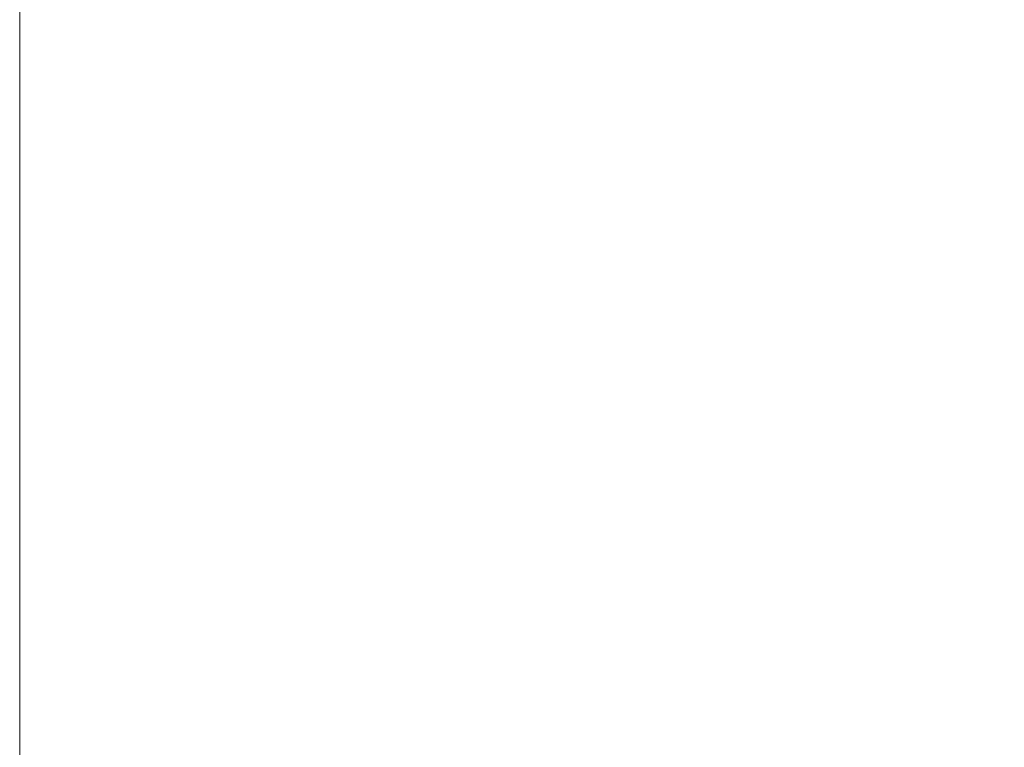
# Model space of a CAD drawing. Header units: inches. Extents: x -64 to 166, y 653 to 805.
# Tile 242 of 256: x -9.743351 to -9.742926, y 657.727226 to 657.72754. Entities that reach past the tile are written whole.
import ezdxf

# ---------------------------------------------------------------- set-up
doc = ezdxf.new("R2010")
doc.units = ezdxf.units.IN
doc.header["$MEASUREMENT"] = 0
doc.layers.add('A-FLOR-HRAL', color=1, linetype='Continuous', lineweight=9)

# ---------------------------------------------------------------- blocks, each defined once
blk = doc.blocks.new('Railing - 4_ x 4_-1398799-_3D_')
at = {"layer": 'A-FLOR-HRAL'}
mesh = blk.add_polyface(dxfattribs=at)
corners = [(2.00000006, 2.00000006, 36.53465366), (2.00000006, 2.00000006, -1.22181818), (-2.00000006, 2.00000006, -1.22181818), (-2.00000006, 2.00000006, 36.53465366)]
mesh.append_faces([[corners[k] for k in face] for face in [(2, 3, 0, 1)]])
mesh = blk.add_polyface(dxfattribs=at)
corners = [(2.00000006, 2.00000006, 36.53465366), (-2.00000006, 2.00000006, 36.53465366), (-2.00000006, -2.00000006, 36.53465366), (2.00000006, -2.00000006, 36.53465366)]
mesh.append_faces([[corners[k] for k in face] for face in [(3, 0, 1, 2)]])
mesh = blk.add_polyface(dxfattribs=at)
corners = [(-2.00000006, 2.00000006, -1.22181818), (2.00000006, 2.00000006, -1.22181818), (2.00000006, -2.00000006, 1.22181818), (-2.00000006, -2.00000006, 1.22181818)]
mesh.append_faces([[corners[k] for k in face] for face in [(0, 1, 2, 3)]])
blk = doc.blocks.new('Railing - Railing-1497174-_3D_')
at = {"rotation": 89.99999999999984}
blk.add_blockref('Railing - 4_ x 4_-1398799-_3D_', (-7.7433508, 657.72782221, 1235.06534747), dxfattribs=at)

msp = doc.modelspace()

# ---------------------------------------------------------------- block references
at = {"layer": 'A-FLOR-HRAL'}
msp.add_blockref('Railing - Railing-1497174-_3D_', (0, 0), dxfattribs=at)

doc.saveas('drawing.dxf')
